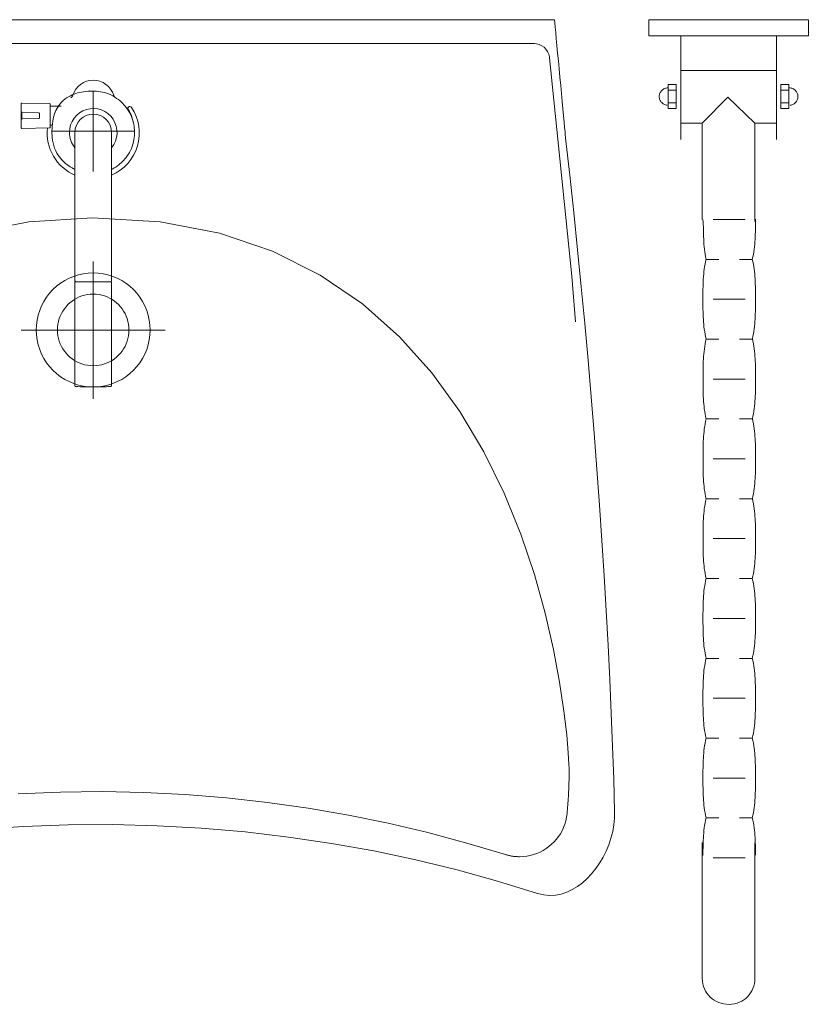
# Model space of a CAD drawing. Header units: millimetres. Extents: x 19887 to 192597, y -14203 to 39042.
# Tile 67 of 256: x 27224 to 27324, y -7541 to -7417. Entities that reach past the tile are written whole.
import ezdxf

# ---------------------------------------------------------------- set-up
doc = ezdxf.new("R2010")
doc.units = ezdxf.units.MM
doc.layers.add('A_DBA-WYMIAR', color=1, linetype='Continuous')
doc.layers.add('A_DBA_URZADZENIA SANITARNE', color=5, linetype='Continuous', lineweight=25)

# ---------------------------------------------------------------- blocks, each defined once
blk = doc.blocks.new('G$CD03E599F')
at = {"layer": 'A_DBA_URZADZENIA SANITARNE', "color": 4, "linetype": 'Continuous', "lineweight": 0}
for p, q in [((1.004, 45.02), (0, 45.02)), ((0, 45.02), (0, 34.98)), ((1.004, 34.98), (1.004, 45.02)), ((4.297, 43.928), (4.311, 43.98)), ((4.311, 43.98), (4.329, 44.03)), ((4.329, 44.03), (4.352, 44.078)), ((4.352, 44.078), (4.38, 44.123)), ((4.38, 44.123), (4.411, 44.165)), ((4.411, 44.165), (4.446, 44.204)), ((4.446, 44.204), (4.485, 44.239)), ((4.485, 44.239), (4.527, 44.27)), ((4.527, 44.27), (4.572, 44.298)), ((4.572, 44.298), (4.62, 44.321)), ((4.62, 44.321), (4.67, 44.339)), ((4.67, 44.339), (4.722, 44.353)), ((4.722, 44.353), (4.777, 44.361)), ((4.777, 44.361), (4.832, 44.364)), ((4.832, 44.364), (4.888, 44.361)), ((4.888, 44.361), (4.942, 44.353)), ((4.942, 44.353), (4.995, 44.339)), ((4.995, 44.339), (5.045, 44.321)), ((5.045, 44.321), (5.092, 44.298)), ((5.092, 44.298), (5.137, 44.27)), ((5.137, 44.27), (5.18, 44.239)), ((5.18, 44.239), (5.218, 44.204)), ((5.218, 44.204), (5.254, 44.165)), ((5.254, 44.165), (5.285, 44.123)), ((5.285, 44.123), (5.313, 44.078)), ((5.313, 44.078), (5.335, 44.03)), ((5.335, 44.03), (5.354, 43.98)), ((5.354, 43.98), (5.367, 43.928)), ((4.079, 43.796), (5.585, 43.796)), ((4.079, 43.294), (4.079, 43.796)), ((4.286, 43.818), (4.289, 43.874)), ((4.289, 43.874), (4.297, 43.928)), ((4.436, 43.8), (4.436, 43.307)), ((5.228, 43.8), (5.228, 43.307)), ((5.367, 43.928), (5.376, 43.874)), ((5.585, 43.796), (5.585, 43.294)), ((1.01, 43.012), (7.535, 43.012)), ((3.185, 42.98), (3.185, 36.985)), ((5.585, 43.294), (4.079, 43.294)), ((6.498, 42.98), (6.498, 41.665)), ((6.514, 41.659), (4.875, 39.947)), ((12.684, 41.659), (6.514, 41.659)), ((12.549, 41.689), (12.707, 41.689)), ((12.707, 41.689), (12.865, 41.689)), ((12.865, 41.689), (13.023, 41.688)), ((13.023, 41.688), (13.181, 41.687)), ((13.181, 41.687), (13.34, 41.684)), ((13.34, 41.684), (13.498, 41.68)), ((13.498, 41.68), (13.657, 41.674)), ((13.657, 41.674), (13.815, 41.666)), ((13.815, 41.666), (13.973, 41.655)), ((13.973, 41.655), (14.131, 41.642)), ((14.131, 41.642), (14.289, 41.626)), ((14.289, 41.626), (14.447, 41.606)), ((14.447, 41.606), (14.604, 41.583)), ((14.604, 41.583), (14.76, 41.556)), ((14.76, 41.556), (14.916, 41.524)), ((14.916, 41.524), (15.071, 41.488)), ((15.071, 41.488), (15.221, 41.524)), ((15.221, 41.524), (15.372, 41.556)), ((15.372, 41.556), (15.525, 41.583)), ((15.525, 41.583), (15.679, 41.606)), ((15.679, 41.606), (15.835, 41.626)), ((15.835, 41.626), (15.992, 41.642)), ((15.992, 41.642), (16.15, 41.655)), ((16.15, 41.655), (16.309, 41.665)), ((16.309, 41.665), (16.469, 41.673)), ((16.469, 41.673), (16.629, 41.679)), ((16.629, 41.679), (16.789, 41.683)), ((16.789, 41.683), (16.948, 41.686)), ((16.948, 41.686), (17.108, 41.687)), ((17.108, 41.687), (17.267, 41.688)), ((17.267, 41.688), (17.426, 41.689)), ((17.426, 41.689), (17.583, 41.689)), ((17.583, 41.689), (17.737, 41.689)), ((17.737, 41.689), (17.891, 41.688)), ((17.891, 41.688), (18.046, 41.688)), ((18.046, 41.688), (18.201, 41.686)), ((18.201, 41.686), (18.357, 41.684)), ((18.357, 41.684), (18.513, 41.68)), ((18.513, 41.68), (18.67, 41.674)), ((18.67, 41.674), (18.826, 41.666)), ((18.826, 41.666), (18.983, 41.656)), ((18.983, 41.656), (19.14, 41.644)), ((19.14, 41.644), (19.296, 41.628)), ((19.296, 41.628), (19.452, 41.609)), ((19.452, 41.609), (19.607, 41.586)), ((19.607, 41.586), (19.762, 41.56)), ((19.762, 41.56), (19.916, 41.53)), ((19.916, 41.53), (20.069, 41.495)), ((20.069, 41.495), (20.227, 41.53)), ((20.227, 41.53), (20.385, 41.56)), ((20.385, 41.56), (20.542, 41.587)), ((20.542, 41.587), (20.7, 41.61)), ((20.7, 41.61), (20.858, 41.629)), ((20.858, 41.629), (21.015, 41.646)), ((21.015, 41.646), (21.173, 41.659)), ((21.173, 41.659), (21.331, 41.67)), ((21.331, 41.67), (21.488, 41.678)), ((21.488, 41.678), (21.646, 41.684)), ((21.646, 41.684), (21.804, 41.689)), ((21.804, 41.689), (21.961, 41.692)), ((21.961, 41.692), (22.119, 41.694)), ((22.119, 41.694), (22.277, 41.695)), ((22.277, 41.695), (22.434, 41.695)), ((22.434, 41.695), (22.592, 41.695)), ((22.592, 41.695), (22.749, 41.695)), ((22.749, 41.695), (22.906, 41.695)), ((22.906, 41.695), (23.063, 41.694)), ((23.063, 41.694), (23.22, 41.692)), ((23.22, 41.692), (23.377, 41.689)), ((23.377, 41.689), (23.534, 41.684)), ((23.534, 41.684), (23.692, 41.678)), ((23.692, 41.678), (23.848, 41.67)), ((23.848, 41.67), (24.006, 41.659)), ((24.006, 41.659), (24.163, 41.645)), ((24.163, 41.645), (24.32, 41.629)), ((24.32, 41.629), (24.477, 41.61)), ((24.477, 41.61), (24.634, 41.587)), ((24.634, 41.587), (24.791, 41.56)), ((24.791, 41.56), (24.948, 41.529)), ((24.948, 41.529), (25.105, 41.494)), ((25.105, 41.494), (25.263, 41.529)), ((25.263, 41.529), (25.421, 41.56)), ((25.421, 41.56), (25.578, 41.587)), ((25.578, 41.587), (25.734, 41.61)), ((25.734, 41.61), (25.891, 41.629)), ((25.891, 41.629), (26.046, 41.645)), ((26.046, 41.645), (26.202, 41.658)), ((26.202, 41.658), (26.357, 41.669)), ((26.357, 41.669), (26.512, 41.677)), ((26.512, 41.677), (26.667, 41.684)), ((26.667, 41.684), (26.822, 41.688)), ((26.822, 41.688), (26.977, 41.691)), ((26.977, 41.691), (27.133, 41.693)), ((27.133, 41.693), (27.288, 41.694)), ((27.288, 41.694), (27.443, 41.694)), ((27.443, 41.694), (27.598, 41.695)), ((27.598, 41.695), (27.757, 41.694)), ((27.757, 41.694), (27.917, 41.694)), ((27.917, 41.694), (28.076, 41.693)), ((28.076, 41.693), (28.234, 41.691)), ((28.234, 41.691), (28.393, 41.688)), ((28.393, 41.688), (28.552, 41.684)), ((28.552, 41.684), (28.711, 41.677)), ((28.711, 41.677), (28.87, 41.669)), ((28.87, 41.669), (29.029, 41.658)), ((29.029, 41.658), (29.188, 41.645)), ((29.188, 41.645), (29.347, 41.629)), ((29.347, 41.629), (29.505, 41.609)), ((29.505, 41.609), (29.664, 41.586)), ((29.664, 41.586), (29.823, 41.559)), ((29.823, 41.559), (29.982, 41.528)), ((29.982, 41.528), (30.141, 41.493)), ((30.141, 41.493), (30.297, 41.528)), ((30.297, 41.528), (30.453, 41.559)), ((30.453, 41.559), (30.609, 41.586)), ((30.609, 41.586), (30.765, 41.609)), ((30.765, 41.609), (30.921, 41.628)), ((30.921, 41.628), (31.077, 41.645)), ((31.077, 41.645), (31.233, 41.658)), ((31.233, 41.658), (31.388, 41.669)), ((31.388, 41.669), (31.545, 41.676)), ((31.545, 41.676), (31.7, 41.683)), ((31.7, 41.683), (31.856, 41.687)), ((31.856, 41.687), (32.012, 41.69)), ((32.012, 41.69), (32.168, 41.692)), ((32.168, 41.692), (32.324, 41.693)), ((32.324, 41.693), (32.48, 41.693)), ((32.48, 41.693), (32.636, 41.693)), ((32.636, 41.693), (32.793, 41.693)), ((32.793, 41.693), (32.951, 41.693)), ((32.951, 41.693), (33.109, 41.692)), ((33.109, 41.692), (33.266, 41.69)), ((33.266, 41.69), (33.424, 41.687)), ((33.424, 41.687), (33.582, 41.683)), ((33.582, 41.683), (33.739, 41.676)), ((33.739, 41.676), (33.898, 41.668)), ((33.898, 41.668), (34.055, 41.658)), ((34.055, 41.658), (34.213, 41.644)), ((34.213, 41.644), (34.371, 41.628)), ((34.371, 41.628), (34.528, 41.608)), ((34.528, 41.608), (34.686, 41.585)), ((34.686, 41.585), (34.844, 41.558)), ((34.844, 41.558), (35.002, 41.527)), ((35.002, 41.527), (35.16, 41.492)), ((35.16, 41.492), (35.316, 41.527)), ((35.316, 41.527), (35.473, 41.558)), ((35.473, 41.558), (35.629, 41.585)), ((35.629, 41.585), (35.786, 41.608)), ((35.786, 41.608), (35.942, 41.628)), ((35.942, 41.628), (36.099, 41.644)), ((36.099, 41.644), (36.255, 41.657)), ((36.255, 41.657), (36.412, 41.668)), ((36.412, 41.668), (36.568, 41.676)), ((36.568, 41.676), (36.725, 41.682)), ((36.725, 41.682), (36.881, 41.686)), ((36.881, 41.686), (37.038, 41.689)), ((37.038, 41.689), (37.194, 41.691)), ((37.194, 41.691), (37.351, 41.692)), ((37.351, 41.692), (37.508, 41.692)), ((37.508, 41.692), (37.665, 41.692)), ((37.665, 41.692), (37.821, 41.692)), ((37.821, 41.692), (37.977, 41.692)), ((37.977, 41.692), (38.134, 41.691)), ((38.134, 41.691), (38.29, 41.689)), ((38.29, 41.689), (38.446, 41.686)), ((38.446, 41.686), (38.603, 41.682)), ((38.603, 41.682), (38.759, 41.676)), ((38.759, 41.676), (38.916, 41.668)), ((38.916, 41.668), (39.072, 41.657)), ((39.072, 41.657), (39.229, 41.644)), ((39.229, 41.644), (39.385, 41.627)), ((39.385, 41.627), (39.542, 41.608)), ((39.542, 41.608), (39.698, 41.584)), ((39.698, 41.584), (39.854, 41.558)), ((39.854, 41.558), (40.011, 41.526)), ((40.011, 41.526), (40.167, 41.491)), ((40.167, 41.491), (40.324, 41.526)), ((40.324, 41.526), (40.481, 41.558)), ((40.481, 41.558), (40.638, 41.584)), ((40.638, 41.584), (40.795, 41.608)), ((40.795, 41.608), (40.952, 41.627)), ((40.952, 41.627), (41.109, 41.643)), ((41.109, 41.643), (41.265, 41.656)), ((41.265, 41.656), (41.423, 41.667)), ((41.423, 41.667), (41.579, 41.675)), ((41.579, 41.675), (41.736, 41.681)), ((41.736, 41.681), (41.893, 41.685)), ((41.893, 41.685), (42.05, 41.688)), ((42.05, 41.688), (42.207, 41.69)), ((42.207, 41.69), (42.364, 41.691)), ((42.364, 41.691), (42.521, 41.691)), ((42.521, 41.691), (42.678, 41.691)), ((42.678, 41.691), (42.835, 41.691)), ((42.835, 41.691), (42.991, 41.691)), ((42.991, 41.691), (43.148, 41.69)), ((43.148, 41.69), (43.305, 41.688)), ((43.305, 41.688), (43.462, 41.685)), ((43.462, 41.685), (43.619, 41.681)), ((43.619, 41.681), (43.776, 41.675)), ((43.776, 41.675), (43.933, 41.667)), ((43.933, 41.667), (44.09, 41.656)), ((44.09, 41.656), (44.247, 41.643)), ((44.247, 41.643), (44.403, 41.627)), ((44.403, 41.627), (44.561, 41.607)), ((44.561, 41.607), (44.717, 41.584)), ((44.717, 41.584), (44.875, 41.557)), ((44.875, 41.557), (45.031, 41.526)), ((45.031, 41.526), (45.189, 41.49)), ((45.189, 41.49), (45.345, 41.526)), ((45.345, 41.526), (45.502, 41.557)), ((45.502, 41.557), (45.659, 41.584)), ((45.659, 41.584), (45.816, 41.607)), ((45.816, 41.607), (45.973, 41.627)), ((45.973, 41.627), (46.13, 41.643)), ((46.13, 41.643), (46.286, 41.656)), ((46.286, 41.656), (46.444, 41.667)), ((46.444, 41.667), (46.6, 41.675)), ((46.6, 41.675), (46.757, 41.681)), ((46.757, 41.681), (46.914, 41.685)), ((46.914, 41.685), (47.071, 41.688)), ((47.071, 41.688), (47.228, 41.689)), ((47.228, 41.689), (47.385, 41.69)), ((47.385, 41.69), (47.542, 41.69)), ((47.542, 41.69), (47.699, 41.69)), ((47.699, 41.69), (47.855, 41.69)), ((47.855, 41.69), (48.012, 41.69)), ((48.012, 41.69), (48.168, 41.689)), ((48.168, 41.689), (48.325, 41.688)), ((48.325, 41.688), (48.481, 41.685)), ((48.481, 41.685), (48.637, 41.68)), ((48.637, 41.68), (48.794, 41.674)), ((48.794, 41.674), (48.951, 41.666)), ((48.951, 41.666), (49.107, 41.656)), ((49.107, 41.656), (49.263, 41.642)), ((49.263, 41.642), (49.42, 41.626)), ((49.42, 41.626), (49.576, 41.607)), ((49.576, 41.607), (49.733, 41.583)), ((49.733, 41.583), (49.889, 41.556)), ((49.889, 41.556), (50.046, 41.525)), ((50.046, 41.525), (50.202, 41.489)), ((50.202, 41.489), (50.36, 41.525)), ((50.36, 41.525), (50.517, 41.556)), ((50.517, 41.556), (50.674, 41.583)), ((50.674, 41.583), (50.832, 41.607)), ((50.832, 41.607), (50.989, 41.626)), ((50.989, 41.626), (51.147, 41.642)), ((51.147, 41.642), (51.304, 41.655)), ((51.304, 41.655), (51.461, 41.666)), ((51.461, 41.666), (51.619, 41.674)), ((51.619, 41.674), (51.776, 41.68)), ((60.478, 41.643), (51.775, 41.651)), ((51.776, 41.68), (51.933, 41.684)), ((51.933, 41.684), (52.091, 41.687)), ((52.091, 41.687), (52.248, 41.688)), ((52.248, 41.688), (52.406, 41.689)), ((52.406, 41.689), (52.563, 41.69)), ((60.64, 41.62), (60.478, 41.643)), ((60.796, 41.582), (60.64, 41.62)), ((60.945, 41.529), (60.796, 41.582)), ((61.087, 41.463), (60.945, 41.529)), ((12.565, 39.03), (12.565, 41.038)), ((15.076, 40.679), (15.076, 41.483)), ((17.583, 39.032), (17.583, 41.04)), ((20.097, 40.679), (20.097, 41.483)), ((22.606, 39.03), (22.606, 41.038)), ((25.117, 40.679), (25.117, 41.483)), ((27.626, 39.03), (27.626, 41.038)), ((30.137, 40.679), (30.137, 41.483)), ((32.646, 39.03), (32.646, 41.038)), ((35.157, 40.679), (35.157, 41.483)), ((37.665, 39.03), (37.665, 41.038)), ((40.176, 40.679), (40.176, 41.483)), ((42.685, 39.03), (42.685, 41.038)), ((45.196, 40.679), (45.196, 41.483)), ((47.705, 39.03), (47.705, 41.038)), ((50.216, 40.679), (50.216, 41.483)), ((52.725, 39.03), (52.725, 41.038)), ((61.221, 41.385), (61.087, 41.463)), ((61.346, 41.294), (61.221, 41.385)), ((61.461, 41.192), (61.346, 41.294)), ((61.565, 41.078), (61.461, 41.192)), ((61.659, 40.955), (61.565, 41.078)), ((61.74, 40.822), (61.659, 40.955)), ((61.809, 40.68), (61.74, 40.822)), ((61.864, 40.53), (61.809, 40.68)), ((61.905, 40.372), (61.864, 40.53)), ((61.931, 40.207), (61.905, 40.372)), ((4.875, 39.947), (6.509, 38.338)), ((61.874, 39.534), (61.912, 39.696)), ((61.912, 39.696), (61.934, 39.863)), ((61.941, 40.036), (61.931, 40.207)), ((61.934, 39.863), (61.941, 40.036)), ((15.076, 38.586), (15.076, 39.389)), ((20.097, 38.586), (20.097, 39.389)), ((25.117, 38.586), (25.117, 39.389)), ((30.137, 38.586), (30.137, 39.389)), ((35.157, 38.586), (35.157, 39.389)), ((40.176, 38.586), (40.176, 39.389)), ((45.196, 38.586), (45.196, 39.389)), ((50.216, 38.586), (50.216, 39.389)), ((61.585, 38.962), (61.677, 39.092)), ((61.677, 39.092), (61.756, 39.232)), ((61.756, 39.232), (61.822, 39.379)), ((61.822, 39.379), (61.874, 39.534)), ((12.729, 38.395), (12.884, 38.403)), ((12.884, 38.403), (13.04, 38.41)), ((13.04, 38.41), (13.195, 38.415)), ((13.195, 38.415), (13.35, 38.419)), ((13.35, 38.419), (13.505, 38.424)), ((13.505, 38.424), (13.66, 38.428)), ((13.66, 38.428), (13.815, 38.434)), ((13.815, 38.434), (13.971, 38.441)), ((13.971, 38.441), (14.126, 38.45)), ((14.126, 38.45), (14.281, 38.462)), ((14.281, 38.462), (14.436, 38.477)), ((14.436, 38.477), (14.592, 38.497)), ((14.592, 38.497), (14.746, 38.52)), ((14.746, 38.52), (14.901, 38.549)), ((14.901, 38.549), (15.056, 38.584)), ((15.056, 38.584), (15.215, 38.549)), ((15.215, 38.549), (15.372, 38.518)), ((15.372, 38.518), (15.53, 38.491)), ((15.53, 38.491), (15.688, 38.468)), ((15.688, 38.468), (15.846, 38.448)), ((15.846, 38.448), (16.003, 38.432)), ((16.003, 38.432), (16.161, 38.419)), ((16.161, 38.419), (16.319, 38.408)), ((16.319, 38.408), (16.477, 38.4)), ((18.686, 38.4), (18.845, 38.409)), ((18.845, 38.409), (19.004, 38.42)), ((19.004, 38.42), (19.162, 38.433)), ((19.162, 38.433), (19.319, 38.45)), ((19.319, 38.45), (19.475, 38.47)), ((19.475, 38.47), (19.629, 38.494)), ((19.629, 38.494), (19.782, 38.522)), ((19.782, 38.522), (19.934, 38.554)), ((19.934, 38.554), (20.083, 38.591)), ((20.083, 38.591), (20.24, 38.554)), ((20.24, 38.554), (20.398, 38.522)), ((20.398, 38.522), (20.555, 38.495)), ((20.555, 38.495), (20.713, 38.472)), ((20.713, 38.472), (20.87, 38.452)), ((20.87, 38.452), (21.027, 38.436)), ((21.027, 38.436), (21.185, 38.422)), ((21.185, 38.422), (21.342, 38.412)), ((21.342, 38.412), (21.5, 38.404)), ((21.5, 38.404), (21.657, 38.398)), ((23.543, 38.398), (23.7, 38.404)), ((23.7, 38.404), (23.857, 38.412)), ((23.857, 38.412), (24.014, 38.422)), ((24.014, 38.422), (24.171, 38.435)), ((24.171, 38.435), (24.328, 38.451)), ((24.328, 38.451), (24.484, 38.471)), ((24.484, 38.471), (24.642, 38.494)), ((24.642, 38.494), (24.798, 38.522)), ((24.798, 38.522), (24.955, 38.553)), ((24.955, 38.553), (25.112, 38.59)), ((25.112, 38.59), (25.269, 38.553)), ((25.269, 38.553), (25.426, 38.522)), ((25.426, 38.522), (25.583, 38.494)), ((25.583, 38.494), (25.74, 38.471)), ((25.74, 38.471), (25.897, 38.451)), ((25.897, 38.451), (26.054, 38.435)), ((26.054, 38.435), (26.211, 38.422)), ((26.211, 38.422), (26.368, 38.412)), ((26.368, 38.412), (26.525, 38.404)), ((26.525, 38.404), (26.681, 38.398)), ((28.567, 38.398), (28.725, 38.403)), ((28.725, 38.403), (28.882, 38.412)), ((28.882, 38.412), (29.04, 38.422)), ((29.04, 38.422), (29.197, 38.435)), ((29.197, 38.435), (29.355, 38.451)), ((29.355, 38.451), (29.512, 38.471)), ((29.512, 38.471), (29.669, 38.494)), ((29.669, 38.494), (29.827, 38.521)), ((29.827, 38.521), (29.984, 38.553)), ((29.984, 38.553), (30.141, 38.589)), ((30.141, 38.589), (30.298, 38.553)), ((30.298, 38.553), (30.455, 38.521)), ((30.455, 38.521), (30.612, 38.494)), ((30.612, 38.494), (30.769, 38.471)), ((30.769, 38.471), (30.926, 38.451)), ((30.926, 38.451), (31.083, 38.435)), ((31.083, 38.435), (31.24, 38.422)), ((31.24, 38.422), (31.397, 38.411)), ((31.397, 38.411), (31.554, 38.403)), ((33.746, 38.403), (33.903, 38.411)), ((33.903, 38.411), (34.059, 38.421)), ((34.059, 38.421), (34.216, 38.435)), ((34.216, 38.435), (34.372, 38.451)), ((34.372, 38.451), (34.529, 38.47)), ((34.529, 38.47), (34.685, 38.493)), ((34.685, 38.493), (34.841, 38.52)), ((34.841, 38.52), (34.998, 38.552)), ((34.998, 38.552), (35.154, 38.588)), ((35.154, 38.588), (35.309, 38.552)), ((35.309, 38.552), (35.464, 38.52)), ((35.464, 38.52), (35.619, 38.493)), ((35.619, 38.493), (35.776, 38.47)), ((35.776, 38.47), (35.932, 38.45)), ((35.932, 38.45), (36.089, 38.434)), ((36.089, 38.434), (36.246, 38.421)), ((36.246, 38.421), (36.404, 38.411)), ((36.404, 38.411), (36.562, 38.402)), ((38.756, 38.402), (38.912, 38.411)), ((38.912, 38.411), (39.068, 38.421)), ((39.068, 38.421), (39.224, 38.434)), ((39.224, 38.434), (39.38, 38.45)), ((39.38, 38.45), (39.536, 38.47)), ((39.536, 38.47), (39.692, 38.493)), ((39.692, 38.493), (39.847, 38.52)), ((39.847, 38.52), (40.003, 38.551)), ((40.003, 38.551), (40.16, 38.587)), ((40.16, 38.587), (40.317, 38.551)), ((40.317, 38.551), (40.474, 38.52)), ((40.474, 38.52), (40.631, 38.493)), ((40.631, 38.493), (40.789, 38.47)), ((40.789, 38.47), (40.946, 38.45)), ((40.946, 38.45), (41.104, 38.434)), ((41.104, 38.434), (41.261, 38.421)), ((41.261, 38.421), (41.419, 38.41)), ((41.419, 38.41), (41.576, 38.402)), ((43.78, 38.402), (43.937, 38.41)), ((43.937, 38.41), (44.095, 38.42)), ((44.095, 38.42), (44.252, 38.434)), ((44.252, 38.434), (44.409, 38.45)), ((44.409, 38.45), (44.567, 38.469)), ((44.567, 38.469), (44.724, 38.492)), ((44.724, 38.492), (44.882, 38.519)), ((44.882, 38.519), (45.039, 38.551)), ((45.039, 38.551), (45.197, 38.586)), ((45.197, 38.586), (45.35, 38.55)), ((45.35, 38.55), (45.505, 38.519)), ((45.505, 38.519), (45.66, 38.492)), ((45.66, 38.492), (45.816, 38.469)), ((45.816, 38.469), (45.972, 38.45)), ((45.972, 38.45), (46.129, 38.433)), ((46.129, 38.433), (46.285, 38.42)), ((46.285, 38.42), (46.442, 38.41)), ((46.442, 38.41), (46.6, 38.401)), ((48.794, 38.401), (48.95, 38.41)), ((48.95, 38.41), (49.107, 38.42)), ((49.107, 38.42), (49.263, 38.433)), ((49.263, 38.433), (49.419, 38.449)), ((49.419, 38.449), (49.576, 38.469)), ((49.576, 38.469), (49.732, 38.492)), ((49.732, 38.492), (49.889, 38.519)), ((49.889, 38.519), (50.045, 38.55)), ((50.045, 38.55), (50.202, 38.586)), ((50.202, 38.586), (50.36, 38.55)), ((50.36, 38.55), (50.519, 38.519)), ((50.519, 38.519), (50.677, 38.492)), ((50.677, 38.492), (50.835, 38.469)), ((50.835, 38.469), (50.993, 38.449)), ((50.993, 38.449), (51.152, 38.433)), ((51.152, 38.433), (51.311, 38.42)), ((51.311, 38.42), (51.469, 38.409)), ((51.469, 38.409), (51.627, 38.401)), ((60.652, 38.38), (60.811, 38.421)), ((60.811, 38.421), (60.964, 38.479)), ((60.964, 38.479), (61.107, 38.55)), ((61.107, 38.55), (61.242, 38.635)), ((61.242, 38.635), (61.367, 38.732)), ((61.367, 38.732), (61.482, 38.842)), ((61.482, 38.842), (61.585, 38.962)), ((6.498, 38.33), (6.498, 36.985)), ((6.522, 38.344), (12.575, 38.344)), ((12.574, 38.384), (12.729, 38.395)), ((16.477, 38.4), (16.635, 38.393)), ((16.635, 38.393), (16.793, 38.389)), ((16.793, 38.389), (16.95, 38.386)), ((16.95, 38.386), (17.109, 38.384)), ((17.109, 38.384), (17.267, 38.383)), ((17.267, 38.383), (17.425, 38.383)), ((17.425, 38.383), (17.583, 38.383)), ((17.583, 38.383), (17.738, 38.383)), ((17.738, 38.383), (17.894, 38.383)), ((17.894, 38.383), (18.051, 38.384)), ((18.051, 38.384), (18.209, 38.386)), ((18.209, 38.386), (18.368, 38.389)), ((18.368, 38.389), (18.527, 38.394)), ((18.527, 38.394), (18.686, 38.4)), ((21.657, 38.398), (21.815, 38.394)), ((21.815, 38.394), (21.972, 38.392)), ((21.972, 38.392), (22.13, 38.39)), ((22.13, 38.39), (22.287, 38.389)), ((22.287, 38.389), (22.444, 38.389)), ((22.444, 38.389), (22.601, 38.389)), ((22.601, 38.389), (22.759, 38.389)), ((22.759, 38.389), (22.915, 38.389)), ((22.915, 38.389), (23.073, 38.39)), ((23.073, 38.39), (23.229, 38.392)), ((23.229, 38.392), (23.387, 38.394)), ((23.387, 38.394), (23.543, 38.398)), ((26.681, 38.398), (26.838, 38.394)), ((26.838, 38.394), (26.995, 38.391)), ((26.995, 38.391), (27.152, 38.389)), ((27.152, 38.389), (27.309, 38.389)), ((27.309, 38.389), (27.466, 38.389)), ((27.466, 38.389), (27.623, 38.389)), ((27.623, 38.389), (27.78, 38.389)), ((27.78, 38.389), (27.938, 38.389)), ((27.938, 38.389), (28.095, 38.389)), ((28.095, 38.389), (28.252, 38.391)), ((28.252, 38.391), (28.41, 38.394)), ((28.41, 38.394), (28.567, 38.398)), ((31.554, 38.403), (31.711, 38.397)), ((31.711, 38.397), (31.867, 38.393)), ((31.867, 38.393), (32.024, 38.39)), ((32.024, 38.39), (32.181, 38.389)), ((32.181, 38.389), (32.338, 38.388)), ((32.338, 38.388), (32.495, 38.388)), ((32.495, 38.388), (32.652, 38.388)), ((32.652, 38.388), (32.808, 38.388)), ((32.808, 38.388), (32.965, 38.388)), ((32.965, 38.388), (33.121, 38.389)), ((33.121, 38.389), (33.277, 38.39)), ((33.277, 38.39), (33.434, 38.393)), ((33.434, 38.393), (33.59, 38.397)), ((33.59, 38.397), (33.746, 38.403)), ((36.562, 38.402), (36.719, 38.396)), ((36.719, 38.396), (36.877, 38.392)), ((36.877, 38.392), (37.035, 38.39)), ((37.035, 38.39), (37.193, 38.388)), ((37.193, 38.388), (37.35, 38.387)), ((37.35, 38.387), (37.508, 38.387)), ((37.508, 38.387), (37.665, 38.387)), ((37.665, 38.387), (37.821, 38.387)), ((37.821, 38.387), (37.976, 38.387)), ((37.976, 38.387), (38.132, 38.388)), ((38.132, 38.388), (38.288, 38.389)), ((38.288, 38.389), (38.444, 38.392)), ((38.444, 38.392), (38.6, 38.396)), ((38.6, 38.396), (38.756, 38.402)), ((41.576, 38.402), (41.733, 38.396)), ((41.733, 38.396), (41.891, 38.392)), ((41.891, 38.392), (42.048, 38.389)), ((42.048, 38.389), (42.205, 38.387)), ((42.205, 38.387), (42.363, 38.386)), ((42.363, 38.386), (42.52, 38.386)), ((42.52, 38.386), (42.678, 38.386)), ((42.678, 38.386), (42.835, 38.386)), ((42.835, 38.386), (42.993, 38.386)), ((42.993, 38.386), (43.15, 38.387)), ((43.15, 38.387), (43.308, 38.389)), ((43.308, 38.389), (43.465, 38.391)), ((43.465, 38.391), (43.622, 38.396)), ((43.622, 38.396), (43.78, 38.402)), ((46.6, 38.401), (46.757, 38.395)), ((46.757, 38.395), (46.914, 38.391)), ((46.914, 38.391), (47.071, 38.388)), ((47.071, 38.388), (47.229, 38.386)), ((47.229, 38.386), (47.386, 38.386)), ((47.386, 38.386), (47.543, 38.385)), ((47.543, 38.385), (47.699, 38.385)), ((47.699, 38.385), (47.856, 38.385)), ((47.856, 38.385), (48.012, 38.386)), ((48.012, 38.386), (48.168, 38.386)), ((48.168, 38.386), (48.325, 38.388)), ((48.325, 38.388), (48.481, 38.391)), ((48.481, 38.391), (48.637, 38.395)), ((48.637, 38.395), (48.794, 38.401)), ((51.627, 38.401), (51.786, 38.395)), ((51.757, 38.345), (60.312, 38.345)), ((51.786, 38.395), (51.944, 38.39)), ((51.944, 38.39), (52.103, 38.388)), ((52.103, 38.388), (52.261, 38.386)), ((52.261, 38.386), (52.419, 38.385)), ((52.419, 38.385), (52.578, 38.385)), ((60.312, 38.345), (60.485, 38.354)), ((60.485, 38.354), (60.652, 38.38)), ((1.01, 36.988), (7.535, 36.988)), ((4.079, 36.703), (5.585, 36.703)), ((4.079, 36.202), (4.079, 36.703)), ((4.436, 36.197), (4.436, 36.691)), ((5.228, 36.197), (5.228, 36.691)), ((5.585, 36.703), (5.585, 36.202)), ((5.585, 36.202), (4.079, 36.202)), ((4.286, 36.18), (4.289, 36.124)), ((4.289, 36.124), (4.297, 36.069)), ((4.297, 36.069), (4.311, 36.017)), ((4.311, 36.017), (4.329, 35.967)), ((4.329, 35.967), (4.352, 35.919)), ((5.313, 35.919), (5.335, 35.967)), ((5.335, 35.967), (5.354, 36.017)), ((5.354, 36.017), (5.367, 36.069)), ((5.367, 36.069), (5.376, 36.124)), ((4.352, 35.919), (4.38, 35.874)), ((4.38, 35.874), (4.411, 35.832)), ((4.411, 35.832), (4.446, 35.794)), ((4.446, 35.794), (4.485, 35.758)), ((4.485, 35.758), (4.527, 35.727)), ((4.527, 35.727), (4.572, 35.699)), ((4.572, 35.699), (4.62, 35.676)), ((4.62, 35.676), (4.67, 35.658)), ((4.67, 35.658), (4.722, 35.644)), ((4.722, 35.644), (4.777, 35.636)), ((4.777, 35.636), (4.832, 35.633)), ((4.832, 35.633), (4.888, 35.636)), ((4.888, 35.636), (4.942, 35.644)), ((4.942, 35.644), (4.995, 35.658)), ((4.995, 35.658), (5.045, 35.676)), ((5.045, 35.676), (5.092, 35.699)), ((5.092, 35.699), (5.137, 35.727)), ((5.137, 35.727), (5.18, 35.758)), ((5.18, 35.758), (5.218, 35.794)), ((5.218, 35.794), (5.254, 35.832)), ((5.254, 35.832), (5.285, 35.874)), ((5.285, 35.874), (5.313, 35.919)), ((0, 34.98), (1.004, 34.98)), ((34.981, 32.168), (37.176, 32.296)), ((37.176, 32.296), (39.349, 32.414)), ((39.349, 32.414), (41.497, 32.519)), ((41.497, 32.519), (43.62, 32.613)), ((43.62, 32.613), (45.716, 32.695)), ((45.716, 32.695), (47.784, 32.766)), ((47.784, 32.766), (49.821, 32.824)), ((49.821, 32.824), (50.238, 32.819)), ((50.238, 32.819), (50.657, 32.777)), ((50.657, 32.777), (51.076, 32.702)), ((51.076, 32.702), (51.491, 32.594)), ((51.491, 32.594), (51.899, 32.457)), ((51.899, 32.457), (52.297, 32.29)), ((52.297, 32.29), (52.682, 32.097)), ((26.007, 31.538), (28.277, 31.712)), ((28.277, 31.712), (30.53, 31.876)), ((30.53, 31.876), (32.765, 32.027)), ((32.765, 32.027), (34.981, 32.168)), ((52.682, 32.097), (53.05, 31.879)), ((53.05, 31.879), (53.398, 31.638)), ((53.398, 31.638), (53.722, 31.376)), ((19.115, 30.946), (21.425, 31.155)), ((21.425, 31.155), (23.722, 31.352)), ((23.722, 31.352), (26.007, 31.538)), ((53.722, 31.376), (54.02, 31.094)), ((54.02, 31.094), (54.289, 30.795)), ((12.13, 30.254), (14.466, 30.496)), ((14.466, 30.496), (16.795, 30.726)), ((16.134, 30.125), (19.006, 30.364)), ((16.795, 30.726), (19.115, 30.946)), ((54.289, 30.795), (54.524, 30.48)), ((54.524, 30.48), (54.723, 30.151)), ((2.388, 28.73), (16.134, 30.125)), ((7.264, 29.72), (7.396, 29.732)), ((7.396, 29.732), (7.442, 29.737)), ((7.442, 29.737), (9.788, 30.001)), ((9.788, 30.001), (12.13, 30.254)), ((44.99, 29.805), (43.492, 29.63)), ((46.124, 29.906), (44.99, 29.805)), ((46.842, 29.951), (46.124, 29.906)), ((47.093, 29.962), (46.842, 29.951)), ((47.093, 29.962), (47.244, 29.962)), ((47.244, 29.962), (47.393, 29.96)), ((47.393, 29.96), (47.543, 29.959)), ((47.543, 29.959), (47.692, 29.956)), ((47.692, 29.956), (47.841, 29.953)), ((47.841, 29.953), (47.988, 29.949)), ((47.988, 29.949), (48.136, 29.944)), ((48.136, 29.944), (48.282, 29.939)), ((48.282, 29.939), (48.427, 29.933)), ((48.427, 29.933), (48.572, 29.927)), ((48.572, 29.927), (48.715, 29.919)), ((48.715, 29.919), (48.857, 29.911)), ((48.857, 29.911), (48.998, 29.903)), ((48.998, 29.903), (49.137, 29.894)), ((49.137, 29.894), (49.275, 29.884)), ((49.275, 29.884), (49.411, 29.874)), ((49.411, 29.874), (49.546, 29.863)), ((49.546, 29.863), (49.678, 29.851)), ((49.678, 29.851), (49.809, 29.839)), ((49.809, 29.839), (49.938, 29.827)), ((49.938, 29.827), (50.168, 29.796)), ((50.168, 29.796), (50.391, 29.749)), ((50.391, 29.749), (50.607, 29.685)), ((54.723, 30.151), (54.883, 29.809)), ((54.883, 29.809), (55, 29.457)), ((0.478, 29.084), (0.813, 29.115)), ((0.813, 29.115), (1.2, 29.151)), ((1.2, 29.151), (1.631, 29.192)), ((1.631, 29.192), (2.097, 29.236)), ((2.097, 29.236), (2.589, 29.282)), ((2.589, 29.282), (3.099, 29.33)), ((3.099, 29.33), (3.618, 29.378)), ((3.618, 29.378), (4.137, 29.427)), ((4.137, 29.427), (4.648, 29.475)), ((4.648, 29.475), (5.142, 29.521)), ((5.142, 29.521), (5.611, 29.565)), ((5.611, 29.565), (6.045, 29.606)), ((6.045, 29.606), (6.435, 29.642)), ((6.435, 29.642), (6.775, 29.674)), ((6.775, 29.674), (7.054, 29.7)), ((7.054, 29.7), (7.264, 29.72)), ((41.682, 29.359), (39.613, 28.972)), ((43.492, 29.63), (41.682, 29.359)), ((50.607, 29.685), (50.815, 29.607)), ((50.815, 29.607), (51.016, 29.514)), ((51.016, 29.514), (51.207, 29.407)), ((51.207, 29.407), (51.39, 29.287)), ((51.39, 29.287), (51.562, 29.154)), ((51.562, 29.154), (51.724, 29.01)), ((55, 29.457), (55.071, 29.097)), ((0, 29.039), (0.204, 29.058)), ((0, 29.039), (0, -29.039)), ((0.204, 29.058), (0.478, 29.084)), ((1.734, 28.379), (1.857, 28.502)), ((1.857, 28.502), (2, 28.602)), ((2, 28.602), (2.158, 28.676)), ((2.158, 28.676), (2.326, 28.721)), ((2.326, 28.721), (2.386, 28.73)), ((39.613, 28.972), (37.336, 28.449)), ((51.724, 29.01), (51.875, 28.855)), ((51.875, 28.855), (52.015, 28.689)), ((52.015, 28.689), (52.142, 28.513)), ((52.142, 28.513), (52.257, 28.328)), ((55.093, 28.73), (55.062, 28.358)), ((55.071, 29.097), (55.093, 28.73)), ((1.5, 27.736), (1.515, 27.91)), ((1.515, 27.91), (1.56, 28.078)), ((1.56, 28.078), (1.634, 28.236)), ((1.634, 28.236), (1.734, 28.379)), ((37.336, 28.449), (34.903, 27.77)), ((52.257, 28.328), (52.358, 28.135)), ((52.358, 28.135), (52.446, 27.935)), ((52.446, 27.935), (52.518, 27.727)), ((54.978, 27.964), (54.194, 25.459)), ((55.062, 28.358), (54.976, 27.983)), ((1.5, -27.779), (1.5, 27.779)), ((34.903, 27.77), (32.366, 26.915)), ((52.518, 27.727), (52.576, 27.513)), ((52.576, 27.513), (52.619, 27.293)), ((52.619, 27.293), (52.645, 27.069)), ((32.366, 26.915), (29.778, 25.863)), ((52.645, 27.069), (52.654, 26.84)), ((52.648, 26.652), (52.645, 26.606)), ((52.65, 26.699), (52.648, 26.652)), ((52.652, 26.746), (52.65, 26.699)), ((52.653, 26.793), (52.652, 26.746)), ((52.654, 26.84), (52.653, 26.793)), ((52.544, 26.035), (52.532, 25.994)), ((52.556, 26.076), (52.544, 26.035)), ((52.566, 26.118), (52.556, 26.076)), ((52.577, 26.16), (52.566, 26.118)), ((52.586, 26.203), (52.577, 26.16)), ((52.595, 26.246), (52.586, 26.203)), ((52.604, 26.289), (52.595, 26.246)), ((52.611, 26.333), (52.604, 26.289)), ((52.619, 26.378), (52.611, 26.333)), ((52.625, 26.423), (52.619, 26.378)), ((52.631, 26.468), (52.625, 26.423)), ((52.636, 26.514), (52.631, 26.468)), ((52.641, 26.559), (52.636, 26.514)), ((52.645, 26.606), (52.641, 26.559)), ((29.778, 25.863), (27.189, 24.594)), ((52.52, 25.954), (51.793, 23.522)), ((52.532, 25.994), (52.52, 25.954)), ((54.194, 25.459), (53.484, 22.905)), ((27.189, 24.594), (24.652, 23.088)), ((24.652, 23.088), (22.219, 21.325)), ((51.793, 23.522), (51.138, 21.061)), ((53.484, 22.905), (52.85, 20.307)), ((22.219, 21.325), (19.942, 19.284)), ((51.138, 21.061), (50.554, 18.573)), ((52.85, 20.307), (52.293, 17.669)), ((19.942, 19.284), (17.873, 16.945)), ((50.554, 18.573), (50.044, 16.06)), ((52.293, 17.669), (51.814, 14.995)), ((17.873, 16.945), (16.064, 14.288)), ((50.044, 16.06), (49.607, 13.525)), ((51.814, 14.995), (51.414, 12.289)), ((16.064, 14.288), (14.566, 11.293)), ((49.607, 13.525), (49.244, 10.968)), ((51.414, 12.289), (51.095, 9.555)), ((14.566, 11.293), (13.432, 7.94)), ((49.244, 10.968), (48.958, 8.392)), ((51.095, 9.555), (50.858, 6.797)), ((48.958, 8.392), (48.748, 5.798)), ((13.432, 7.94), (12.713, 4.207)), ((50.858, 6.797), (50.704, 4.02)), ((48.748, 5.798), (48.615, 3.189)), ((19.533, -4.539), (19.533, 4.539)), ((12.713, 4.207), (12.462, -0.038)), ((50.704, 4.02), (50.635, 1.226)), ((17.46, 2.938), (17.724, 3.106)), ((17.724, 3.106), (18.002, 3.251)), ((18.002, 3.251), (18.291, 3.371)), ((18.291, 3.371), (18.589, 3.465)), ((18.589, 3.465), (18.895, 3.532)), ((18.895, 3.532), (19.205, 3.573)), ((19.205, 3.573), (19.518, 3.587)), ((19.518, 3.587), (19.83, 3.573)), ((19.83, 3.573), (20.14, 3.532)), ((20.14, 3.532), (20.446, 3.465)), ((20.446, 3.465), (20.744, 3.371)), ((20.744, 3.371), (21.033, 3.251)), ((21.033, 3.251), (21.311, 3.106)), ((21.311, 3.106), (21.575, 2.938)), ((48.615, 3.189), (48.56, 0.565)), ((7.01, -2.616), (7.01, 2.616)), ((16.77, 2.306), (16.981, 2.536)), ((16.981, 2.536), (17.212, 2.748)), ((17.212, 2.748), (17.46, 2.938)), ((21.575, 2.938), (21.823, 2.748)), ((21.823, 2.748), (22.054, 2.536)), ((22.054, 2.536), (22.265, 2.306)), ((5.457, 2.26), (5.457, 2.31)), ((5.574, 2.158), (5.457, 2.26)), ((16.411, 1.793), (16.579, 2.057)), ((16.579, 2.057), (16.77, 2.306)), ((18.188, 1.817), (18.331, 1.915)), ((18.331, 1.915), (18.483, 2.001)), ((18.483, 2.001), (18.641, 2.075)), ((18.641, 2.075), (18.806, 2.137)), ((18.806, 2.137), (18.976, 2.186)), ((18.976, 2.186), (19.152, 2.222)), ((19.152, 2.222), (19.333, 2.244)), ((19.333, 2.244), (19.518, 2.252)), ((19.518, 2.252), (19.702, 2.244)), ((19.702, 2.244), (19.883, 2.222)), ((19.883, 2.222), (20.059, 2.186)), ((20.059, 2.186), (20.229, 2.137)), ((20.229, 2.137), (20.394, 2.075)), ((20.394, 2.075), (20.552, 2.001)), ((20.552, 2.001), (20.704, 1.915)), ((20.704, 1.915), (20.847, 1.817)), ((22.265, 2.306), (22.456, 2.057)), ((22.456, 2.057), (22.624, 1.793)), ((16.147, 1.227), (16.267, 1.516)), ((16.267, 1.516), (16.411, 1.793)), ((17.603, 1.186), (17.7, 1.33)), ((17.7, 1.33), (17.808, 1.466)), ((17.808, 1.466), (17.925, 1.592)), ((17.925, 1.592), (18.052, 1.71)), ((18.052, 1.71), (18.188, 1.817)), ((20.847, 1.817), (20.983, 1.71)), ((20.983, 1.71), (21.11, 1.592)), ((21.11, 1.592), (21.227, 1.466)), ((21.227, 1.466), (21.335, 1.33)), ((21.335, 1.33), (21.432, 1.186)), ((22.624, 1.793), (22.768, 1.516)), ((22.768, 1.516), (22.888, 1.227)), ((7.089, 1.15), (11.289, 1.15)), ((11.289, 1.15), (16.431, 1.15)), ((15.944, 0.313), (15.985, 0.623)), ((15.985, 0.623), (16.053, 0.928)), ((16.053, 0.928), (16.147, 1.227)), ((16.481, -1.15), (16.481, 1.15)), ((16.481, 1.15), (23.032, 1.15)), ((17.331, 0.541), (17.38, 0.712)), ((17.38, 0.712), (17.443, 0.877)), ((17.443, 0.877), (17.517, 1.035)), ((17.517, 1.035), (17.603, 1.186)), ((21.432, 1.186), (21.518, 1.035)), ((21.518, 1.035), (21.592, 0.877)), ((21.592, 0.877), (21.655, 0.712)), ((21.655, 0.712), (21.704, 0.541)), ((22.888, 1.227), (22.982, 0.928)), ((22.982, 0.928), (23.05, 0.623)), ((23.05, 0.623), (23.091, 0.313)), ((50.635, 1.226), (50.65, -1.58)), ((9.54, 0), (4.479, 0)), ((15.209, 0), (23.858, 0)), ((15.931, 0), (15.944, 0.313)), ((15.944, -0.313), (15.931, 0)), ((17.266, 0), (17.273, 0.185)), ((17.273, -0.185), (17.266, 0)), ((17.273, 0.185), (17.295, 0.365)), ((17.295, 0.365), (17.331, 0.541)), ((21.704, 0.541), (21.74, 0.365)), ((21.74, 0.365), (21.762, 0.185)), ((21.762, 0.185), (21.769, 0)), ((21.769, 0), (21.762, -0.185)), ((23.091, 0.313), (23.104, 0)), ((23.104, 0), (23.091, -0.313)), ((48.56, 0.565), (48.585, -2.07)), ((12.715, -4.057), (12.462, -0.038)), ((15.985, -0.623), (15.944, -0.313)), ((17.295, -0.365), (17.273, -0.185)), ((17.331, -0.541), (17.295, -0.365)), ((17.38, -0.712), (17.331, -0.541)), ((21.704, -0.541), (21.655, -0.712)), ((21.74, -0.365), (21.704, -0.541)), ((21.762, -0.185), (21.74, -0.365)), ((23.091, -0.313), (23.05, -0.623)), ((11.289, -1.15), (7.089, -1.15)), ((16.431, -1.15), (11.289, -1.15)), ((16.053, -0.928), (15.985, -0.623)), ((16.147, -1.227), (16.053, -0.928)), ((16.267, -1.516), (16.147, -1.227)), ((23.032, -1.15), (16.481, -1.15)), ((17.443, -0.877), (17.38, -0.712)), ((17.517, -1.035), (17.443, -0.877)), ((17.603, -1.186), (17.517, -1.035)), ((17.7, -1.33), (17.603, -1.186)), ((21.432, -1.186), (21.335, -1.33)), ((21.518, -1.035), (21.432, -1.186)), ((21.592, -0.877), (21.518, -1.035)), ((21.655, -0.712), (21.592, -0.877)), ((22.888, -1.227), (22.768, -1.516)), ((22.982, -0.928), (22.888, -1.227)), ((23.05, -0.623), (22.982, -0.928)), ((16.411, -1.793), (16.267, -1.516)), ((16.579, -2.057), (16.411, -1.793)), ((17.808, -1.466), (17.7, -1.33)), ((17.925, -1.592), (17.808, -1.466)), ((18.052, -1.71), (17.925, -1.592)), ((18.188, -1.817), (18.052, -1.71)), ((18.331, -1.915), (18.188, -1.817)), ((20.847, -1.817), (20.704, -1.915)), ((20.983, -1.71), (20.847, -1.817)), ((21.11, -1.592), (20.983, -1.71)), ((21.227, -1.466), (21.11, -1.592)), ((21.335, -1.33), (21.227, -1.466)), ((22.624, -1.793), (22.456, -2.057)), ((22.768, -1.516), (22.624, -1.793)), ((50.65, -1.58), (50.753, -4.394)), ((5.439, -2.701), (5.439, -2.009)), ((16.77, -2.306), (16.579, -2.057)), ((16.981, -2.536), (16.77, -2.306)), ((18.483, -2.001), (18.331, -1.915)), ((18.641, -2.075), (18.483, -2.001)), ((18.806, -2.137), (18.641, -2.075)), ((18.976, -2.187), (18.806, -2.137)), ((19.152, -2.222), (18.976, -2.187)), ((19.333, -2.244), (19.152, -2.222)), ((19.518, -2.252), (19.333, -2.244)), ((19.702, -2.244), (19.518, -2.252)), ((19.883, -2.222), (19.702, -2.244)), ((20.059, -2.187), (19.883, -2.222)), ((20.229, -2.137), (20.059, -2.187)), ((20.394, -2.075), (20.229, -2.137)), ((20.552, -2.001), (20.394, -2.075)), ((20.704, -1.915), (20.552, -2.001)), ((22.265, -2.306), (22.054, -2.536)), ((22.456, -2.057), (22.265, -2.306)), ((48.585, -2.07), (48.69, -4.716)), ((5.239, -4.485), (5.269, -2.75)), ((5.319, -2.701), (6.759, -2.701)), ((6.639, -2.561), (6.639, -2.701)), ((6.809, -2.75), (6.839, -4.485)), ((17.212, -2.748), (16.981, -2.536)), ((17.46, -2.938), (17.212, -2.748)), ((17.724, -3.106), (17.46, -2.938)), ((21.575, -2.938), (21.311, -3.106)), ((21.823, -2.748), (21.575, -2.938)), ((22.054, -2.536), (21.823, -2.748)), ((5.857, -3.435), (5.839, -4.486)), ((6.171, -3.386), (5.907, -3.386)), ((6.239, -4.486), (6.221, -3.435)), ((18.002, -3.251), (17.724, -3.106)), ((18.291, -3.371), (18.002, -3.251)), ((18.589, -3.465), (18.291, -3.371)), ((18.895, -3.532), (18.589, -3.465)), ((19.205, -3.573), (18.895, -3.532)), ((19.518, -3.587), (19.205, -3.573)), ((19.83, -3.573), (19.518, -3.587)), ((19.518, -3.587), (19.518, -3.592)), ((19.518, -3.587), (19.518, -3.592)), ((20.14, -3.532), (19.83, -3.573)), ((20.446, -3.465), (20.14, -3.532)), ((20.744, -3.371), (20.446, -3.465)), ((21.033, -3.251), (20.744, -3.371)), ((21.311, -3.106), (21.033, -3.251)), ((13.439, -7.794), (12.715, -4.057)), ((5.289, -4.536), (5.889, -4.536)), ((5.839, -4.486), (5.839, -4.487)), ((6.189, -4.486), (5.889, -4.486)), ((5.889, -4.536), (6.189, -4.536)), ((6.189, -4.536), (6.789, -4.536)), ((6.239, -4.487), (6.239, -4.486)), ((50.753, -4.394), (50.943, -7.211))]:
    blk.add_line(p, q, dxfattribs=at)
for centre, radius, start, end in [((7.119, 0), 2.9, 23.36279, 123.63319), ((6.979, 0), 2.575, 101.94758, 123.07842), ((5.582, 2.31), 0.125, 123.63319, 180), ((5.151, 0), 1.348, 107.32043, 252.68163), ((5.152, 0), 1.35, 107.33636, 108.87122), ((7.089, 0), 1.5, 50.05549, 270), ((7.089, 0), 1.15, 90, 270), ((7.119, 0), 2.575, 26.52588, 26.6323), ((16.431, 1.1), 0.05, 0, 90), ((23.032, 1.1), 0.05, 0.78833, 90), ((-56.911, 0), 80, 0, 0.78833), ((-56.911, 0), 80, 359.21167, 0), ((7.119, 0), 2.9, 263.90422, 336.63721), ((7.089, 0), 1.5, 270, 309.94451), ((7.119, 0), 2.575, 332.00861, 333.47412), ((16.431, -1.1), 0.05, 270, 0), ((23.032, -1.1), 0.05, 270, 359.21167), ((5.152, 0), 1.35, 250.88747, 252.66347), ((5.319, -2.751), 0.05, 90, 179), ((6.759, -2.751), 0.05, 1, 90), ((5.907, -3.435), 0.05, 90, 179), ((6.171, -3.435), 0.05, 1, 90), ((5.289, -4.486), 0.05, 179, 270), ((5.889, -4.486), 0.05, 181.5, 270), ((6.214, -5.881), 1.396, 88.97396, 91.02604), ((6.189, -4.486), 0.05, 270, 358.5), ((6.789, -4.486), 0.05, 270, 1)]:
    blk.add_arc(centre, radius, start, end, dxfattribs=at)
for points, knots in [([(9.421, 1.151), (9.372, 1.249), (9.292, 1.391), (9.197, 1.523), (9.133, 1.61), (9.031, 1.737), (8.913, 1.853), (8.729, 2.034), (8.435, 2.262), (8.105, 2.402), (7.738, 2.558), (7.326, 2.605), (7.037, 2.6), (6.78, 2.595), (6.413, 2.544), (6.082, 2.406), (5.751, 2.267), (5.457, 2.041), (5.273, 1.86), (5.067, 1.659), (4.811, 1.333), (4.665, 0.962), (4.533, 0.629), (4.489, 0.259), (4.489, 0)], [0, 0, 0, 0, 1, 1, 1, 2, 2, 2, 3, 3, 3, 4, 4, 4, 5, 5, 5, 6, 6, 6, 7, 7, 7, 8, 8, 8, 8]), ([(4.75, 1.289), (4.758, 1.291), (4.767, 1.294), (4.776, 1.297), (4.782, 1.299), (4.788, 1.301), (4.795, 1.303), (4.802, 1.305), (4.809, 1.308), (4.815, 1.311), (4.823, 1.314), (4.831, 1.319), (4.837, 1.323), (4.845, 1.328), (4.851, 1.334), (4.857, 1.341), (4.862, 1.346), (4.866, 1.351), (4.87, 1.357), (4.872, 1.36), (4.874, 1.363), (4.876, 1.366)], [0, 0, 0, 0, 1, 1, 1, 2, 2, 2, 3, 3, 3, 4, 4, 4, 5, 5, 5, 6, 6, 6, 7, 7, 7, 7]), ([(4.75, 1.288), (4.76, 1.291), (4.769, 1.294), (4.777, 1.296), (4.786, 1.299), (4.795, 1.302), (4.803, 1.305), (4.811, 1.307), (4.818, 1.31), (4.825, 1.313), (4.831, 1.316), (4.837, 1.32), (4.842, 1.323), (4.847, 1.327), (4.852, 1.331), (4.855, 1.335), (4.859, 1.34), (4.863, 1.345), (4.867, 1.351)], [0, 0, 0, 0, 1, 1, 1, 2, 2, 2, 3, 3, 3, 4, 4, 4, 5, 5, 5, 6, 6, 6, 6]), ([(4.862, 1.344), (4.863, 1.345), (4.864, 1.346), (4.864, 1.347), (4.864, 1.348), (4.866, 1.35), (4.866, 1.349), (4.866, 1.348), (4.867, 1.35), (4.867, 1.35), (4.867, 1.35), (4.867, 1.351), (4.867, 1.351), (4.867, 1.351), (4.868, 1.351), (4.868, 1.351)], [0, 0, 0, 0, 1, 1, 1, 2, 2, 2, 3, 3, 3, 4, 4, 4, 5, 5, 5, 5]), ([(4.878, 1.369), (4.88, 1.371), (4.881, 1.373), (4.882, 1.375), (4.888, 1.383), (4.893, 1.392), (4.898, 1.4)], [0, 0, 0, 0, 1, 1, 1, 2, 2, 2, 2]), ([(4.489, 0), (4.488, -0.274), (4.517, -0.658), (4.606, -0.987), (4.68, -1.259), (4.835, -1.621), (5.083, -1.891), (5.33, -2.162), (5.669, -2.34), (5.926, -2.429), (6.316, -2.563), (6.788, -2.604), (7.13, -2.6), (7.496, -2.595), (7.998, -2.513), (8.405, -2.282), (8.655, -2.14), (8.99, -1.864), (9.246, -1.462), (9.292, -1.39), (9.358, -1.277), (9.421, -1.15)], [0, 0, 0, 0, 1, 1, 1, 2, 2, 2, 3, 3, 3, 4, 4, 4, 5, 5, 5, 6, 6, 6, 7, 7, 7, 7]), ([(4.867, -1.351), (4.864, -1.346), (4.861, -1.341), (4.857, -1.338), (4.854, -1.334), (4.851, -1.33), (4.847, -1.327), (4.844, -1.324), (4.84, -1.322), (4.837, -1.32), (4.833, -1.317), (4.829, -1.315), (4.825, -1.313), (4.819, -1.31), (4.811, -1.307), (4.803, -1.305), (4.795, -1.302), (4.786, -1.299), (4.777, -1.296), (4.769, -1.294), (4.76, -1.291), (4.75, -1.288)], [0, 0, 0, 0, 1, 1, 1, 2, 2, 2, 3, 3, 3, 4, 4, 4, 5, 5, 5, 6, 6, 6, 7, 7, 7, 7]), ([(4.898, -1.4), (4.893, -1.392), (4.888, -1.383), (4.882, -1.375), (4.878, -1.369), (4.874, -1.363), (4.87, -1.357), (4.865, -1.351), (4.86, -1.345), (4.855, -1.339), (4.85, -1.333), (4.844, -1.328), (4.837, -1.323), (4.831, -1.319), (4.823, -1.314), (4.815, -1.311), (4.808, -1.308), (4.802, -1.305), (4.795, -1.303), (4.788, -1.301), (4.782, -1.299), (4.776, -1.297), (4.767, -1.294), (4.758, -1.291), (4.75, -1.289)], [0, 0, 0, 0, 1, 1, 1, 2, 2, 2, 3, 3, 3, 4, 4, 4, 5, 5, 5, 6, 6, 6, 7, 7, 7, 8, 8, 8, 8]), ([(4.798, -1.304), (4.796, -1.303), (4.794, -1.303), (4.793, -1.302), (4.78, -1.298), (4.767, -1.293), (4.751, -1.289)], [0, 0, 0, 0, 1, 1, 1, 2, 2, 2, 2]), ([(5.839, -4.486), (5.839, -4.486), (5.836, -4.486), (5.829, -4.486), (5.823, -4.486), (5.814, -4.486), (5.804, -4.486)], [0, 0, 0, 0, 1, 1, 1, 2, 2, 2, 2]), ([(5.839, -4.486), (5.839, -4.486), (5.844, -4.485), (5.854, -4.485), (5.863, -4.485), (5.876, -4.485), (5.889, -4.486)], [0, 0, 0, 0, 1, 1, 1, 2, 2, 2, 2]), ([(6.239, -4.486), (6.239, -4.486), (6.242, -4.486), (6.249, -4.486), (6.255, -4.486), (6.264, -4.486), (6.274, -4.486)], [0, 0, 0, 0, 1, 1, 1, 2, 2, 2, 2])]:
    blk.add_open_spline(points, degree=3, knots=knots, dxfattribs=at)

msp = doc.modelspace()

# ---------------------------------------------------------------- block references
at = {"layer": 'A_DBA-WYMIAR', "xscale": 2, "yscale": 2, "zscale": 2, "rotation": 270}
msp.add_blockref('G$CD03E599F', (27233.54, -7416.88), dxfattribs=at)

doc.saveas('drawing.dxf')
